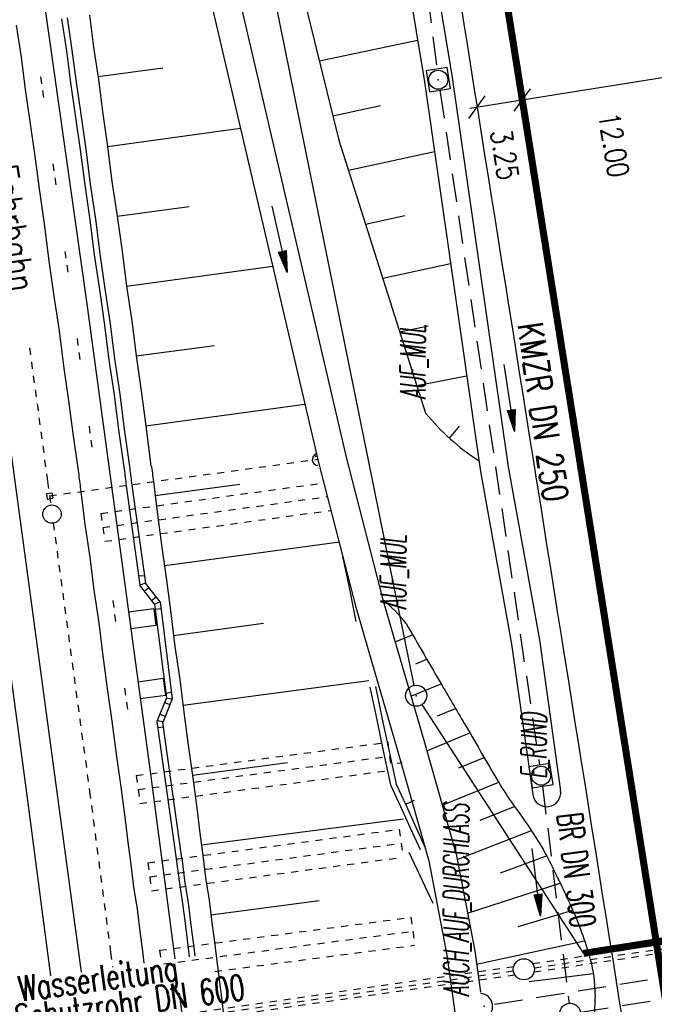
# Model space of a CAD drawing. Extents: x 447693 to 448165, y 439527 to 440695.
# Tile 61 of 88: x 447868 to 447913, y 440163 to 440232. Entities that reach past the tile are written whole.
import ezdxf
from ezdxf.enums import TextEntityAlignment as Align

# ---------------------------------------------------------------- set-up
doc = ezdxf.new("R2010")
doc.units = 0
doc.header["$LTSCALE"] = 2
doc.header["$MEASUREMENT"] = 0
for name, pattern in [('ACAD_ISO03W100', [0.5, 0.25, -0.25]), ('ACAD_ISO05W100', [0.5, 0.25, -0.25]), ('ACAD_ISO10W100W', [0.5, 0.25, -0.25]), ('AUSGEZOGEN', [0]), ('GESTRICH-X2', [1.5, 1, -0.5]), ('PUNKTX2', [0.5, 0.25, -0.25]), ('STRICHLINIEX2', [0.5, 0.25, -0.25])]:
    doc.linetypes.add(name, pattern=pattern)
doc.layers.get('0').update_dxf_attribs({"linetype": 'AUSGEZOGEN'})
for name, color, linetype in [('209-GRENZL-BAB', 7, 'AUSGEZOGEN'), ('209-GRENZP-BAB', 7, 'AUSGEZOGEN'), ('ANMERKUNG', 7, 'CONTINUOUS'), ('BOESCHG', 250, 'AUSGEZOGEN'), ('DB-Bahnachse', 7, 'CONTINUOUS'), ('DB-Gleisachse', 7, 'CONTINUOUS'), ('DB-GRABEN', 15, 'AUSGEZOGEN'), ('DB-HZV-Stützscheiben', 15, 'CONTINUOUS'), ('DB-Ingenieurbauwerke', 15, 'CONTINUOUS'), ('DB-Kabelanlagen', 15, 'CONTINUOUS'), ('DB-Umverlegung_Wasserleitung', 15, 'CONTINUOUS'), ('DURCHL', 200, 'GESTRICH-X2'), ('FBRTOP', 250, 'AUSGEZOGEN'), ('KANAL', 7, 'GESTRICH-X2'), ('MULDE', 250, 'AUSGEZOGEN'), ('PFEIL', 7, 'CONTINUOUS'), ('PFEILTOP', 200, 'AUSGEZOGEN'), ('SCHRIFT', 7, 'AUSGEZOGEN'), ('SCHSYMBOL', 200, 'AUSGEZOGEN'), ('TEXTO', 4, 'CONTINUOUS'), ('Umverlegung_Wasserleitung', 7, 'CONTINUOUS'), ('W-LTG', 4, 'GESTRICH-X2')]:
    doc.layers.add(name, color=color, linetype=linetype)
doc.styles.add('ROMANS', font='romans.shx', dxfattribs={"width": 0.8})

# ---------------------------------------------------------------- blocks, each defined once
blk = doc.blocks.new('20')
blk.add_lwpolyline([(-0.754, -0.751), (0.754, -0.751), (0.754, 0.75), (-0.754, 0.75)], close=True)
blk.add_circle((0, 0), 0.676)
blk.add_point((0, 0))
blk = doc.blocks.new('GST')
at = {"color": 0}
blk.add_circle((0, 0), 0.75, dxfattribs=at)
blk.add_point((0, 0), dxfattribs=at)
blk = doc.blocks.new('10')
blk.add_blockref('GST', (0, 0))
blk = doc.blocks.new('42')
at = {"color": 0}
blk.add_arc((-0.025, -0.311), 0.91, 12.5363, 167.4637, dxfattribs=at)
blk.add_point((0, 0), dxfattribs=at)
blk = doc.blocks.new('PFEIL2')
at = {"color": 0}
for p, q in [((0.88, 0.002), (-2.401, -0.012)), ((0.881, -0.271), (0.879, 0.276)), ((0.879, 0.276), (2.429, 0.009)), ((0.911, 0.27), (0.879, 0.265)), ((0.965, 0.261), (0.879, 0.246)), ((1.019, 0.252), (0.879, 0.228)), ((1.073, 0.242), (0.879, 0.209)), ((1.127, 0.233), (0.879, 0.191)), ((1.181, 0.224), (0.879, 0.172)), ((1.235, 0.214), (0.879, 0.154)), ((1.289, 0.205), (0.879, 0.135)), ((1.343, 0.196), (0.879, 0.117)), ((1.397, 0.187), (0.879, 0.098)), ((1.451, 0.177), (0.879, 0.08)), ((1.505, 0.168), (0.879, 0.061)), ((1.559, 0.159), (0.88, 0.043)), ((1.613, 0.149), (0.88, 0.024)), ((1.668, 0.14), (0.88, 0.006)), ((1.722, 0.131), (0.88, -0.013)), ((1.776, 0.121), (0.88, -0.031)), ((1.83, 0.112), (0.88, -0.05)), ((1.884, 0.103), (0.88, -0.068)), ((1.938, 0.094), (0.88, -0.087)), ((1.992, 0.084), (0.88, -0.105)), ((2.046, 0.075), (0.88, -0.124)), ((2.1, 0.066), (0.88, -0.142)), ((2.154, 0.056), (0.88, -0.161)), ((2.208, 0.047), (0.88, -0.179)), ((2.262, 0.038), (0.881, -0.198)), ((2.316, 0.029), (0.881, -0.216)), ((2.37, 0.019), (0.881, -0.235)), ((2.424, 0.01), (0.881, -0.253)), ((2.429, 0.009), (0.881, -0.271))]:
    blk.add_line(p, q, dxfattribs=at)

msp = doc.modelspace()

# ---------------------------------------------------------------- linework, layer by layer
msp.add_line((447935.074, 440231.704), (447899.985, 440226.121))
at = {"layer": '209-GRENZL-BAB', "flags": 128}
for points in [[(447896.042, 440185.185), (447885.128, 440239.095)], [(447896.599, 440183.821), (447908.06, 440166.17)]]:
    msp.add_lwpolyline(points, dxfattribs=at)
at = {"layer": '209-GRENZL-BAB', "const_width": 0.5, "flags": 128}
msp.add_lwpolyline([(447944.89, 440171.98), (447908.06, 440166.17)], dxfattribs=at)
at = {"layer": 'BOESCHG'}
for p, q in [((447889.319, 440229.492), (447896.275, 440230.968)), ((447890.281, 440225.589), (447893.664, 440226.325)), ((447891.384, 440221.728), (447897.476, 440223.067)), ((447892.6, 440217.903), (447895.373, 440218.509)), ((447893.813, 440214.084), (447898.621, 440215.115)), ((447895.026, 440210.267), (447897.039, 440210.685)), ((447896.24, 440206.447), (447899.767, 440207.149)), ((447898.557, 440202.713), (447899.25, 440203.564)), ((447898.579, 440202.834), (447898.581, 440202.835)), ((447894.692, 440188.273), (447895.928, 440188.782)), ((447896.166, 440186.717), (447896.942, 440187.037)), ((447895.819, 440184.41), (447897.957, 440185.293)), ((447897.694, 440183.02), (447898.974, 440183.55)), ((447896.941, 440180.544), (447899.995, 440181.808)), ((447899.223, 440179.324), (447901.019, 440180.063)), ((447898.038, 440176.684), (447902.046, 440178.313)), ((447900.734, 440175.621), (447903.166, 440176.589)), ((447899.096, 440172.843), (447904.367, 440174.881)), ((447902.175, 440171.889), (447905.442, 440173.101)), ((447899.834, 440169.027), (447906.404, 440171.16)), ((447903.421, 440168.089), (447907.302, 440169.229)), ((447900.478, 440165.407), (447908.136, 440167.066)), ((447904.213, 440164.173), (447908.748, 440164.743))]:
    msp.add_line(p, q, dxfattribs=at)
at = {"layer": 'BOESCHG', "flags": 128}
msp.add_lwpolyline([(447849.214, 440459.976), (447850.287, 440457.612), (447851.898, 440449.478), (447852.227, 440440.394), (447854.306, 440419.82), (447858.141, 440395.399), (447861.73, 440369.363), (447863.918, 440348.9), (447874.121, 440302.456), (447876.374, 440277.407), (447880.798, 440264.069), (447890.709, 440223.853), (447896.86, 440204.496)], dxfattribs=at)
msp.add_lwpolyline([(447895.465, 440189.581, 0.000517), (447898.024, 440185.177, 0.000781), (447899.725, 440182.268, 0.000028), (447901.989, 440178.41, 0.000398), (447902.147, 440178.141, 0.026165), (447903.242, 440176.486, -0.018483), (447904.828, 440174.168, -0.023526), (447905.53, 440172.93, -0.009351), (447907.088, 440169.707, -0.037184), (447908.461, 440166.029, -0.05925), (447908.865, 440163.593, -0.040161), (447908.807, 440161.903, -0.028065), (447908.397, 440159.521, -0.042864), (447907.441, 440156.56, 0.043602), (447906.505, 440153.647, 0.027016), (447906.087, 440151.21, 0.007385), (447905.177, 440142.218, 0.024977), (447904.567, 440125.369, 0.07433), (447905.486, 440119.751, 0.029067), (447905.908, 440118.658, -0.043589), (447906.169, 440117.92, -0.033425), (447906.42, 440116.584, -0.071173), (447906.405, 440115.944, -0.065432), (447906.186, 440115.227, 0.047316), (447905.849, 440114.249, 0.015716), (447905.521, 440112.682, 0.029954), (447905.425, 440111.847, 0.031833), (447905.442, 440109.841, 0.013162), (447905.92, 440105.017, 0.000352), (447906.565, 440099.914, -0.000132), (447908.284, 440086.357, -0.000396), (447908.68, 440083.206, -0.00016), (447909.653, 440075.399)], format="xyb", dxfattribs=at)
at = {"layer": 'BOESCHG'}
for centre, radius, start, end in [((447909.408, 440214.738), 16.197, 219.22162, 237.20116), ((447887.311, 440183.21), 10.348, 38.0015, 50.99645)]:
    msp.add_arc(centre, radius, start, end, dxfattribs=at)
at = {"layer": 'DB-Bahnachse', "linetype": 'ACAD_ISO10W100W'}
for p, q in [((447868.748, 440209.12), (447870.034, 440199.647)), ((447870.034, 440199.647), (447870.26, 440197.98)), ((447870.434, 440196.692), (447873.014, 440177.647)), ((447873.014, 440177.647), (447874.505, 440166.244)), ((447874.505, 440166.244), (447874.643, 440165.186))]:
    msp.add_line(p, q, dxfattribs=at)
at = {"layer": 'DB-Bahnachse', "linetype": 'Continuous'}
msp.add_ellipse((447870.347, 440197.336), major_axis=(0.46, 0.46), ratio=1, start_param=4.06189924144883, end_param=10.34508454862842, dxfattribs=at)
at = {"layer": 'DB-Gleisachse', "linetype": 'Continuous'}
for p, q in [((447867.809, 440232.023), (447868.147, 440229.747)), ((447868.147, 440229.747), (447868.435, 440227.466)), ((447868.435, 440227.466), (447868.773, 440225.19)), ((447868.773, 440225.19), (447869.136, 440222.716)), ((447869.136, 440222.716), (447869.449, 440220.236)), ((447869.449, 440220.236), (447869.812, 440217.762)), ((447869.812, 440217.762), (447870.125, 440215.281)), ((447870.125, 440215.281), (447870.488, 440212.807)), ((447865.667, 440214.668), (447872.418, 440164.846)), ((447870.488, 440212.807), (447870.851, 440210.333)), ((447870.851, 440210.333), (447871.164, 440207.853)), ((447871.164, 440207.853), (447871.527, 440205.379)), ((447871.527, 440205.379), (447871.841, 440202.899)), ((447871.841, 440202.899), (447872.203, 440200.425)), ((447872.203, 440200.425), (447872.222, 440200.276)), ((447872.222, 440200.276), (447872.241, 440200.127)), ((447872.241, 440200.127), (447872.26, 440199.978)), ((447872.26, 440199.978), (447872.279, 440199.829)), ((447872.279, 440199.829), (447872.297, 440199.681)), ((447872.297, 440199.681), (447872.316, 440199.532)), ((447872.316, 440199.532), (447872.335, 440199.383)), ((447872.335, 440199.383), (447872.354, 440199.234)), ((447872.354, 440199.234), (447872.373, 440199.085)), ((447872.373, 440199.085), (447872.391, 440198.936)), ((447872.391, 440198.936), (447872.686, 440196.605)), ((447872.686, 440196.605), (447873.03, 440194.28)), ((447873.03, 440194.28), (447873.324, 440191.948)), ((447873.324, 440191.948), (447873.669, 440189.623)), ((447873.669, 440189.623), (447873.963, 440187.292)), ((447873.963, 440187.292), (447874.258, 440184.96)), ((447874.258, 440184.96), (447874.602, 440182.635)), ((447874.602, 440182.635), (447874.896, 440180.303)), ((447874.896, 440180.303), (447875.24, 440177.978)), ((447875.24, 440177.978), (447875.535, 440175.647)), ((447875.535, 440175.647), (447875.735, 440174.059)), ((447875.735, 440174.059), (447875.936, 440172.472)), ((447875.936, 440172.472), (447876.136, 440170.885)), ((447876.136, 440170.885), (447876.386, 440169.303)), ((447876.386, 440169.303), (447876.587, 440167.716)), ((447876.587, 440167.716), (447876.787, 440166.129)), ((447876.787, 440166.129), (447876.868, 440165.488))]:
    msp.add_line(p, q, dxfattribs=at)
at = {"layer": 'DB-GRABEN', "linetype": 'Continuous'}
for p, q in [((447873.012, 440232.731), (447873.3, 440230.449)), ((447873.3, 440230.449), (447873.638, 440228.173)), ((447873.613, 440228.372), (447878.22, 440229.004)), ((447873.638, 440228.173), (447873.926, 440225.891)), ((447873.926, 440225.891), (447874.289, 440223.417)), ((447874.289, 440223.417), (447883.724, 440224.706)), ((447874.289, 440223.417), (447874.602, 440220.937)), ((447874.602, 440220.937), (447874.965, 440218.463)), ((447874.965, 440218.463), (447880.068, 440219.158)), ((447874.965, 440218.463), (447875.328, 440215.989)), ((447875.328, 440215.989), (447875.641, 440213.509)), ((447875.641, 440213.509), (447886.01, 440214.916)), ((447875.641, 440213.509), (447876.004, 440211.035)), ((447876.004, 440211.035), (447876.317, 440208.554)), ((447876.317, 440208.554), (447881.867, 440209.306)), ((447876.317, 440208.554), (447876.68, 440206.08)), ((447876.68, 440206.08), (447876.993, 440203.6)), ((447876.993, 440203.6), (447888.295, 440205.126)), ((447876.993, 440203.6), (447877.307, 440201.12)), ((447877.307, 440201.12), (447877.325, 440200.971)), ((447877.325, 440200.971), (447877.344, 440200.822)), ((447889.094, 440201.399), (447888.96, 440201.522)), ((447877.344, 440200.822), (447877.413, 440200.679)), ((447877.413, 440200.679), (447877.431, 440200.531)), ((447877.431, 440200.531), (447877.45, 440200.382)), ((447877.45, 440200.382), (447877.469, 440200.233)), ((447877.469, 440200.233), (447877.488, 440200.084)), ((447877.488, 440200.084), (447877.507, 440199.935)), ((447877.507, 440199.935), (447877.525, 440199.787)), ((447877.525, 440199.787), (447877.544, 440199.638)), ((447877.544, 440199.638), (447877.839, 440197.306)), ((447877.669, 440198.646), (447883.666, 440199.453)), ((447877.839, 440197.306), (447878.133, 440194.975)), ((447878.346, 440193.691), (447890.735, 440195.357)), ((447878.133, 440194.975), (447878.477, 440192.65)), ((447890.965, 440194.328), (447891.458, 440192.021)), ((447878.477, 440192.65), (447878.772, 440190.318)), ((447891.458, 440192.021), (447891.902, 440189.709)), ((447878.772, 440190.318), (447879.072, 440187.937)), ((447878.972, 440188.731), (447885.365, 440189.589)), ((447879.072, 440187.937), (447879.417, 440185.612)), ((447879.417, 440185.612), (447879.711, 440183.28)), ((447879.648, 440183.776), (447892.831, 440185.542)), ((447892.894, 440185.046), (447893.387, 440182.74)), ((447893.291, 440185.096), (447893.783, 440182.79)), ((447879.711, 440183.28), (447880.005, 440180.949)), ((447893.783, 440182.79), (447894.276, 440180.483)), ((447893.387, 440182.74), (447893.879, 440180.433)), ((447880.005, 440180.949), (447880.35, 440178.624)), ((447893.879, 440180.433), (447894.372, 440178.127)), ((447894.276, 440180.483), (447894.769, 440178.177)), ((447880.325, 440178.822), (447887.065, 440179.724)), ((447895.183, 440179.691), (447894.836, 440179.647)), ((447880.35, 440178.624), (447880.644, 440176.292)), ((447894.372, 440178.127), (447895.069, 440176.602)), ((447894.769, 440178.177), (447895.466, 440176.652)), ((447895.069, 440176.602), (447895.765, 440175.077)), ((447895.453, 440176.751), (447896.073, 440177.031)), ((447895.466, 440176.652), (447896.162, 440175.128)), ((447880.644, 440176.292), (447880.845, 440174.705)), ((447880.951, 440173.861), (447895.281, 440175.722)), ((447896.162, 440175.128), (447896.859, 440173.603)), ((447880.845, 440174.705), (447881.045, 440173.117)), ((447895.765, 440175.077), (447896.462, 440173.553)), ((447881.045, 440173.117), (447881.246, 440171.53)), ((447895.666, 440173.353), (447897.378, 440169.738)), ((447881.246, 440171.53), (447881.496, 440169.949)), ((447881.496, 440169.949), (447881.696, 440168.361)), ((447881.627, 440168.907), (447889.31, 440169.928)), ((447881.696, 440168.361), (447881.897, 440166.774)), ((447881.897, 440166.774), (447882.28, 440163.739)), ((447882.28, 440163.739), (447882.298, 440163.599)), ((447882.298, 440163.599), (447882.498, 440162.012))]:
    msp.add_line(p, q, dxfattribs=at)
msp.add_ellipse((447889.305, 440201.22), major_axis=(0.49, 0.067), ratio=0.879501, start_param=1.918329, end_param=4.360565, dxfattribs=at)
at = {"layer": 'DB-HZV-Stützscheiben', "linetype": 'PUNKTX2'}
for p, q in [((447869.54, 440228.365), (447869.82, 440226.382)), ((447870.405, 440222.173), (447870.685, 440220.192)), ((447871.267, 440215.976), (447871.543, 440213.995)), ((447872.121, 440209.785), (447872.397, 440207.804)), ((447872.974, 440203.573), (447873.243, 440201.592)), ((447872.974, 440203.573), (447873.243, 440201.592)), ((447873.819, 440197.387), (447889.629, 440199.548)), ((447874.089, 440195.406), (447890.129, 440197.598)), ((447873.819, 440197.387), (447874.089, 440195.406)), ((447874.658, 440191.195), (447874.927, 440189.213)), ((447875.493, 440184.994), (447875.761, 440183.012)), ((447876.325, 440178.789), (447894.169, 440181.156)), ((447894.169, 440181.156), (447894.432, 440179.173)), ((447876.325, 440178.789), (447876.588, 440176.806)), ((447876.588, 440176.806), (447894.432, 440179.173)), ((447877.148, 440172.599), (447894.99, 440174.979)), ((447894.99, 440174.979), (447895.255, 440172.997)), ((447877.413, 440170.616), (447895.255, 440172.997)), ((447877.148, 440172.599), (447877.413, 440170.616)), ((447877.972, 440166.393), (447895.819, 440168.734)), ((447895.819, 440168.734), (447896.079, 440166.751)), ((447881.897, 440164.89), (447896.079, 440166.751)), ((447877.972, 440166.393), (447878.071, 440165.636))]:
    msp.add_line(p, q, dxfattribs=at)
at = {"layer": 'DB-HZV-Stützscheiben', "linetype": 'ACAD_ISO05W100'}
for p, q in [((447873.954, 440196.396), (447889.879, 440198.573)), ((447876.457, 440177.797), (447894.301, 440180.164)), ((447877.28, 440171.608), (447895.122, 440173.988)), ((447878.285, 440165.425), (447895.949, 440167.743))]:
    msp.add_line(p, q, dxfattribs=at)
at = {"layer": 'DB-Ingenieurbauwerke', "linetype": 'Continuous'}
for p, q in [((447868.638, 440241.82), (447872.79, 440212.428)), ((447872.79, 440212.428), (447877.316, 440179.08)), ((447863.974, 440211.207), (447868.494, 440177.905)), ((447869.948, 440198.802), (447870.345, 440198.855)), ((447870.345, 440198.855), (447870.398, 440198.458)), ((447869.948, 440198.802), (447870.001, 440198.405)), ((447870.001, 440198.405), (447870.398, 440198.458)), ((447877.566, 440190.618), (447875.782, 440190.378)), ((447877.566, 440190.618), (447877.725, 440189.428)), ((447877.725, 440189.428), (447875.941, 440189.189)), ((447878.239, 440185.663), (447876.455, 440185.424)), ((447878.239, 440185.663), (447878.399, 440184.474)), ((447878.399, 440184.474), (447876.615, 440184.234)), ((447877.316, 440179.08), (447879.053, 440165.785)), ((447868.494, 440177.905), (447870.233, 440164.588)), ((447879.371, 440163.344), (447880.446, 440155.119))]:
    msp.add_line(p, q, dxfattribs=at)
at = {"layer": 'DB-Ingenieurbauwerke', "linetype": 'ACAD_ISO03W100'}
msp.add_line((447870.172, 440198.63), (447889.206, 440201.225), dxfattribs=at)
at = {"layer": 'DB-Kabelanlagen', "linetype": 'Continuous'}
for p, q in [((447871.027, 440232.48), (447871.365, 440230.204)), ((447871.424, 440232.53), (447871.762, 440230.254)), ((447871.365, 440230.204), (447871.653, 440227.922)), ((447871.762, 440230.254), (447872.05, 440227.973)), ((447871.653, 440227.922), (447871.991, 440225.647)), ((447872.05, 440227.973), (447872.388, 440225.697)), ((447871.991, 440225.647), (447872.354, 440223.173)), ((447872.388, 440225.697), (447872.751, 440223.223)), ((447872.354, 440223.173), (447872.667, 440220.693)), ((447872.751, 440223.223), (447873.064, 440220.743)), ((447872.667, 440220.693), (447873.03, 440218.219)), ((447873.064, 440220.743), (447873.427, 440218.269)), ((447873.03, 440218.219), (447873.344, 440215.738)), ((447873.427, 440218.269), (447873.74, 440215.788)), ((447873.344, 440215.738), (447873.706, 440213.264)), ((447873.74, 440215.788), (447874.103, 440213.314)), ((447873.706, 440213.264), (447874.076, 440210.741)), ((447874.103, 440213.314), (447874.466, 440210.84)), ((447874.076, 440210.741), (447874.389, 440208.26)), ((447874.466, 440210.84), (447874.779, 440208.36)), ((447874.389, 440208.26), (447874.752, 440205.786)), ((447874.779, 440208.36), (447875.149, 440205.836)), ((447875.149, 440205.836), (447875.462, 440203.356)), ((447874.752, 440205.786), (447875.065, 440203.306)), ((447875.065, 440203.306), (447875.428, 440200.832)), ((447875.462, 440203.356), (447875.825, 440200.882)), ((447875.428, 440200.832), (447875.447, 440200.683)), ((447875.447, 440200.683), (447875.465, 440200.534)), ((447875.465, 440200.534), (447875.484, 440200.385)), ((447875.484, 440200.385), (447875.503, 440200.237)), ((447875.825, 440200.882), (447875.844, 440200.733)), ((447875.844, 440200.733), (447875.862, 440200.584)), ((447875.862, 440200.584), (447875.881, 440200.436)), ((447875.881, 440200.436), (447875.9, 440200.287)), ((447875.9, 440200.287), (447875.919, 440200.138)), ((447875.503, 440200.237), (447875.522, 440200.088)), ((447875.522, 440200.088), (447875.541, 440199.939)), ((447875.541, 440199.939), (447875.559, 440199.79)), ((447875.559, 440199.79), (447875.578, 440199.641)), ((447875.578, 440199.641), (447875.597, 440199.493)), ((447875.919, 440200.138), (447875.937, 440199.989)), ((447875.937, 440199.989), (447875.956, 440199.84)), ((447875.956, 440199.84), (447875.975, 440199.692)), ((447875.975, 440199.692), (447875.994, 440199.543)), ((447875.994, 440199.543), (447876.013, 440199.394)), ((447875.597, 440199.493), (447875.616, 440199.344)), ((447875.616, 440199.344), (447876.588, 440192.284)), ((447876.013, 440199.394), (447876.971, 440192.445)), ((447876.518, 440192.945), (447876.915, 440192.991)), ((447876.971, 440192.445), (447876.588, 440192.284)), ((447877.628, 440190.936), (447876.589, 440192.283)), ((447877.241, 440192.109), (447876.917, 440191.858)), ((447878.013, 440191.108), (447876.971, 440192.445)), ((447877.416, 440191.211), (447877.741, 440191.461)), ((447877.628, 440190.936), (447878.008, 440191.114)), ((447877.628, 440190.936), (447878.468, 440184.297)), ((447877.674, 440190.593), (447878.071, 440190.646)), ((447878.013, 440191.108), (447878.88, 440184.222)), ((447878.468, 440184.297), (447877.794, 440182.624)), ((447878.88, 440184.222), (447878.206, 440182.55)), ((447878.419, 440184.64), (447878.802, 440184.694)), ((447878.462, 440184.281), (447878.88, 440184.222)), ((447878.338, 440183.976), (447878.719, 440183.822)), ((447878.004, 440183.144), (447878.385, 440182.994)), ((447877.794, 440182.624), (447879.16, 440172.879)), ((447877.818, 440182.684), (447878.231, 440182.612)), ((447878.248, 440182.211), (447877.85, 440182.165)), ((447879.557, 440172.929), (447878.206, 440182.55)), ((447879.16, 440172.879), (447879.361, 440171.292)), ((447879.557, 440172.929), (447879.757, 440171.342)), ((447879.361, 440171.292), (447879.611, 440169.711)), ((447879.757, 440171.342), (447880.007, 440169.761)), ((447879.611, 440169.711), (447879.811, 440168.123)), ((447880.007, 440169.761), (447880.208, 440168.173)), ((447879.811, 440168.123), (447880.012, 440166.536)), ((447880.208, 440168.173), (447880.408, 440166.586)), ((447880.012, 440166.536), (447880.089, 440165.926)), ((447880.408, 440166.586), (447880.485, 440165.979))]:
    msp.add_line(p, q, dxfattribs=at)
at = {"layer": 'DB-Umverlegung_Wasserleitung', "color": 15, "linetype": 'PUNKTX2'}
msp.add_line((447903.088, 440164.921), (447842.481, 440156.233), dxfattribs=at)
at = {"layer": 'DB-Umverlegung_Wasserleitung', "color": 15, "linetype": 'STRICHLINIEX2'}
for p, q in [((447903.114, 440165.228), (447843.17, 440156.53)), ((447903.191, 440164.631), (447843.225, 440156.138))]:
    msp.add_line(p, q, dxfattribs=at)
at = {"layer": 'DURCHL'}
for p, q in [((447901.75, 440162.563), (447955.313, 440171.156)), ((447907.844, 440162), (447950.25, 440168.75))]:
    msp.add_line(p, q, dxfattribs=at)
at = {"layer": 'FBRTOP'}
for points in [[(447863.757, 440675.122, 0.000001), (447863.91, 440674.157, -0.000001), (447871.768, 440624.779), (447883.554, 440550.71, -0.000005), (447893.375, 440488.987, 0.000006), (447903.196, 440427.263, 0.000001), (447911.053, 440377.884, -0.000001), (447918.911, 440328.506), (447930.697, 440254.437, -0.000002), (447938.554, 440205.059, 0.000002), (447946.411, 440155.68), (447958.197, 440081.611), (447966.054, 440032.233, 0.000001), (447971.947, 439995.199, -0.000001), (447977.84, 439958.164, -0.000005), (447983.732, 439921.13, 0.000005), (447989.625, 439884.096, 0.000004), (447997.482, 439834.718, -0.000003), (448005.34, 439785.34, 0), (448016.799, 439713.325, -0.000001), (448024.983, 439661.892, -0.000001), (448032.84, 439612.513, 0.000002), (448040.697, 439563.134), (448042.115, 439554.224, -0.000002)], [(447886.162, 440316.362), (447896.872, 440249.055, -0.000002), (447904.729, 440199.677, 0.000002), (447912.586, 440150.298), (447924.372, 440076.229), (447925.733, 440067.675, 0.000001)]]:
    msp.add_lwpolyline(points, format="xyb", dxfattribs=at)
at = {"layer": 'FBRTOP', "const_width": 0.5}
msp.add_lwpolyline([(447833.142, 440670.251), (447841.153, 440619.907), (447852.939, 440545.839), (447872.581, 440422.392), (447888.296, 440323.634), (447900.082, 440249.566), (447915.796, 440150.809), (447927.582, 440076.74), (447935.439, 440027.362), (447947.225, 439953.293), (447959.01, 439879.225), (447974.725, 439780.468), (447994.368, 439657.021), (448010.082, 439558.263), (448011.5, 439549.352)], dxfattribs=at)
for points in [[(447874.057, 440515.262, 0.001447), (447878.561, 440486.63, 0.000006), (447888.382, 440424.906, 0.000001), (447896.24, 440375.527, -0.000001), (447904.097, 440326.148), (447915.883, 440252.08, -0.000002), (447923.74, 440202.702, 0.000002), (447931.597, 440153.323), (447943.383, 440079.254), (447951.24, 440029.876, 0.000001), (447957.133, 439992.842, -0.000001), (447963.026, 439955.807, -0.000005), (447968.919, 439918.773, 0.000005), (447974.811, 439881.739, 0.000004), (447982.669, 439832.361, -0.000003), (447990.526, 439782.982, 0), (448001.985, 439710.967, -0.000001), (448010.169, 439659.535, -0.000001), (448018.026, 439610.156, 0.000002), (448025.883, 439560.777), (448027.301, 439551.866, -0.000002)], [(447869.981, 440514.593, -0.002287), (447874.611, 440486.001, 0.000006), (447884.432, 440424.278, 0.000001), (447892.289, 440374.899, -0.000001), (447900.147, 440325.52), (447911.933, 440251.452, -0.000002), (447919.79, 440202.073, 0.000002), (447927.647, 440152.695), (447939.433, 440078.626), (447947.29, 440029.248, 0.000001), (447953.183, 439992.213, -0.000001), (447959.076, 439955.179, -0.000005), (447964.968, 439918.145, 0.000005), (447970.861, 439881.111, 0.000004), (447978.718, 439831.732, -0.000003), (447986.576, 439782.354, 0), (447998.035, 439710.339, -0.000001), (448006.219, 439658.907, -0.000001), (448014.076, 439609.528, 0.000002), (448021.933, 439560.149), (448023.351, 439551.238, -0.000002)]]:
    msp.add_lwpolyline(points, format="xyb", dxfattribs=at)
at = {"layer": 'KANAL'}
for p, q in [((447892.844, 440266.906), (447897.656, 440228.906)), ((447897.875, 440227.406), (447904.938, 440179.531)), ((447905.156, 440178.031), (447907.031, 440162.625)), ((447901.75, 440162.563), (447955.313, 440171.156)), ((447907.844, 440162), (447950.25, 440168.75))]:
    msp.add_line(p, q, dxfattribs=at)
at = {"layer": 'MULDE'}
for points in [[(447858.833, 440465.947), (447859.095, 440464.212), (447861.578, 440447.334), (447866.979, 440415.091), (447874.868, 440365.83), (447883.048, 440316.504), (447890.262, 440267.291), (447896.767, 440227.997), (447900.743, 440200.368), (447902.95, 440188.106), (447904.453, 440177.437)], [(447873.267, 440266.709), (447878.128, 440248.681), (447889.283, 440200.895), (447891.894, 440190.723), (447894.806, 440180.74), (447897.079, 440172.739), (447898.374, 440166.039), (447898.924, 440161.997), (447899.42, 440158.067), (447899.103, 440144.21), (447900.908, 440123.522), (447901.859, 440116.344), (447902.348, 440104.13), (447904.233, 440085.796), (447906.722, 440071.151), (447910.539, 440045.338), (447913.244, 440012.741), (447919.621, 439953.48), (447925.602, 439908.57), (447928.693, 439869.766)], [(447875.199, 440267.229), (447880.068, 440249.169), (447891.225, 440201.371), (447893.824, 440191.251)], [(447892.34, 440266.981), (447898.743, 440228.303), (447902.717, 440200.688), (447904.926, 440188.422), (447906.433, 440177.715)], [(447893.824, 440191.251), (447896.728, 440181.294), (447899.027, 440173.203), (447900.348, 440166.363), (447900.75, 440163.415)]]:
    msp.add_lwpolyline(points, dxfattribs=at)
msp.add_arc((447905.443, 440177.576), 1, 188.01524, 8.01524, dxfattribs=at)
at = {"layer": 'SCHRIFT'}
for p, q in [((447903.141, 440225.916), (447904.295, 440227.514)), ((447899.931, 440225.406), (447901.085, 440227.003))]:
    msp.add_line(p, q, dxfattribs=at)
at = {"layer": 'Umverlegung_Wasserleitung', "color": 15, "linetype": 'Continuous'}
msp.add_circle((447903.828, 440165.044), 0.75, dxfattribs=at)
at = {"layer": 'W-LTG', "color": 15, "linetype": 'STRICHLINIEX2'}
for p, q in [((447904.461, 440165.447), (447956.699, 440173.278)), ((447904.553, 440164.854), (447956.776, 440172.674))]:
    msp.add_line(p, q, dxfattribs=at)
at = {"layer": 'W-LTG', "color": 15, "linetype": 'PUNKTX2'}
msp.add_line((447904.571, 440165.146), (447957.424, 440173.053), dxfattribs=at)

# ---------------------------------------------------------------- block references
at = {"layer": '209-GRENZP-BAB', "rotation": 279.0411497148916}
msp.add_blockref('GST', (447896.19, 440184.45), dxfattribs=at)
at = {"layer": 'PFEIL'}
for p, rotation in [((447902.8, 440205.585), 278.4045999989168), ((447904.714, 440171.23), 276.9524999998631)]:
    msp.add_blockref('PFEIL2', p, dxfattribs=dict(at, rotation=rotation))
at = {"layer": 'PFEILTOP', "rotation": 282.514728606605}
msp.add_blockref('PFEIL2', (447886.498, 440216.833), dxfattribs=at)
at = {"layer": 'SCHSYMBOL', "rotation": 279.0411}
for name, p in [('20', (447897.755, 440228.15)), ('20', (447905.05, 440178.776)), ('42', (447901.009, 440162.439)), ('10', (447907.11, 440161.883))]:
    msp.add_blockref(name, p, dxfattribs=at)

# ---------------------------------------------------------------- texts
at = {"layer": 'ANMERKUNG', "style": 'ROMANS', "oblique": 7, "width": 0.5}
for s, p in [('AUF_MUL', (447896.86, 440205.496)), ('AUF_MUL', (447895.465, 440190.581)), ('E_RUND', (447905.443, 440178.576)), ('AUCH_AUF_DURCHLASS', (447899.916, 440163.127))]:
    msp.add_text(s, height=1.8, rotation=90, dxfattribs=at).set_placement(p)
at = {"layer": 'DB-Ingenieurbauwerke', "linetype": 'Continuous', "style": 'ROMANS', "oblique": 360, "width": 0.8334}
msp.add_text('Aufgeständerte Fahrbahn', height=1.75, rotation=278.23968, dxfattribs=at).set_placement((447863.908, 440237.424))
at = {"layer": 'DB-Umverlegung_Wasserleitung', "linetype": 'Continuous', "style": 'ROMANS', "oblique": 0, "width": 0.7}
for s, p in [('   Wasserleitung', (447865.289, 440162.372)), ('in Schutzrohr DN 600', (447865.558, 440160.39))]:
    msp.add_text(s, height=1.8, rotation=7.72968, dxfattribs=at).set_placement(p)
at = {"layer": 'SCHRIFT', "style": 'ROMANS', "width": 0.8}
for s, p in [('12.00', (447909.104, 440225.699)), ('3.25', (447901.443, 440224.485))]:
    msp.add_text(s, height=1.5, rotation=279.15807, dxfattribs=at).set_placement(p)
at = {"layer": 'TEXTO', "style": 'ROMANS'}
for s, rotation, width, p in [('KMZR DN 250', 278.4046, 0.75, (447904.296, 440204.449)), ('BR DN 300', 276.9525, 0.6, (447906.664, 440171.977))]:
    msp.add_text(s, height=1.8, rotation=rotation, dxfattribs=dict(at, width=width)).set_placement(p, align=Align.CENTER)

doc.saveas('drawing.dxf')
